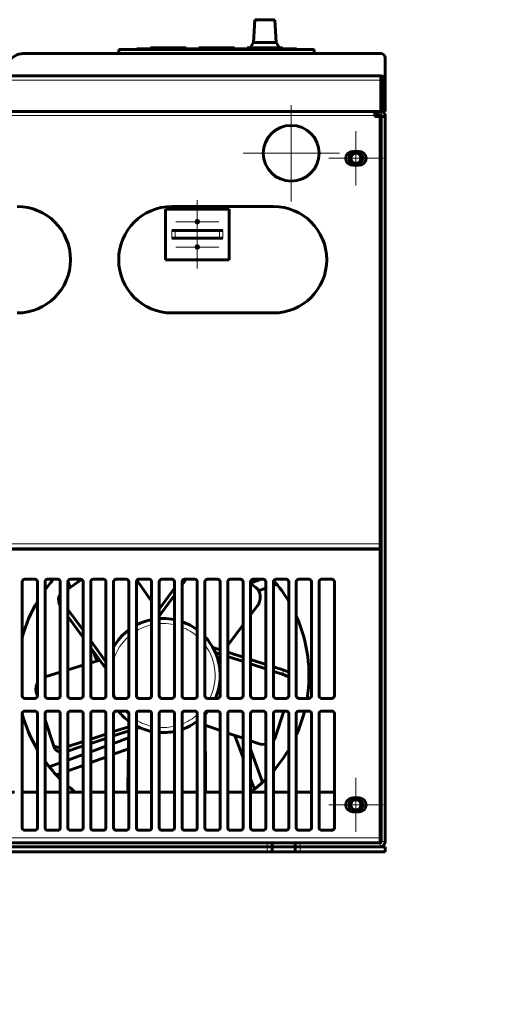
# Model space of a CAD drawing. Header units: millimetres. Extents: x 0 to 420, y 0 to 297.
# Tile 3 of 5: x 100 to 148, y 0 to 97. Entities that reach past the tile are written whole.
import ezdxf

# ---------------------------------------------------------------- set-up
doc = ezdxf.new("R2010")
doc.units = ezdxf.units.MM
for name, pattern in [('K5LT_AXLED', [12, 7.5, -1.5, 1.5, -1.5]), ('K5LT_BASIC', [0]), ('K5LT_THIN', [0])]:
    doc.linetypes.add(name, pattern=pattern)
doc.layers.add('Системный слой', color=7, linetype='Continuous')

# ---------------------------------------------------------------- blocks, each defined once
blk = doc.blocks.new('U22')
at = {"layer": 'Системный слой', "color": 7, "linetype": 'K5LT_THIN', "lineweight": 18}
for p, q in [((51.312, 53.065), (51.437, 53.065)), ((135.437, 53.065), (135.562, 53.065))]:
    blk.add_line(p, q, dxfattribs=at)
blk = doc.blocks.new('U23')
at = {"layer": 'Системный слой', "color": 150, "linetype": 'K5LT_BASIC', "lineweight": 60, "true_color": 0x0080ff}
for p, q in [((51.312, 53.04), (51.437, 53.04)), ((135.437, 53.04), (135.562, 53.04))]:
    blk.add_line(p, q, dxfattribs=at)
blk = doc.blocks.new('U24')
at = {"layer": 'Системный слой', "color": 7, "linetype": 'K5LT_THIN', "lineweight": 18}
for p, q in [((51.437, 52.64), (51.312, 52.64)), ((135.562, 52.64), (135.437, 52.64))]:
    blk.add_line(p, q, dxfattribs=at)
blk = doc.blocks.new('U25')
at = {"layer": 'Системный слой', "color": 150, "linetype": 'K5LT_BASIC', "lineweight": 60, "true_color": 0x0080ff}
for p, q in [((51.437, 48.915), (51.312, 48.915)), ((135.562, 48.915), (135.437, 48.915))]:
    blk.add_line(p, q, dxfattribs=at)
blk = doc.blocks.new('U26')
at = {"layer": 'Системный слой', "color": 150, "linetype": 'K5LT_BASIC', "lineweight": 60, "true_color": 0x0080ff}
for p, q in [((55.187, 20.915), (56.687, 20.915)), ((57.437, 20.915), (58.937, 20.915)), ((59.687, 20.915), (61.187, 20.915)), ((61.937, 20.915), (63.437, 20.915)), ((64.187, 20.915), (65.687, 20.915)), ((66.437, 20.915), (67.937, 20.915)), ((68.687, 20.915), (70.187, 20.915)), ((70.937, 20.915), (72.437, 20.915)), ((73.187, 20.915), (74.687, 20.915)), ((75.437, 20.915), (76.937, 20.915)), ((77.687, 20.915), (79.187, 20.915)), ((79.937, 20.915), (81.437, 20.915)), ((82.187, 20.915), (83.687, 20.915)), ((84.437, 20.915), (85.937, 20.915)), ((86.687, 20.915), (88.187, 20.915)), ((88.937, 20.915), (90.437, 20.915)), ((91.187, 20.915), (92.687, 20.915)), ((93.437, 20.915), (94.937, 20.915)), ((95.687, 20.915), (97.187, 20.915)), ((97.937, 20.915), (99.437, 20.915)), ((100.187, 20.915), (101.687, 20.915)), ((102.437, 20.915), (103.937, 20.915)), ((104.687, 20.915), (106.187, 20.915)), ((106.937, 20.915), (108.437, 20.915)), ((109.187, 20.915), (110.687, 20.915)), ((111.437, 20.915), (112.937, 20.915)), ((113.687, 20.915), (115.187, 20.915)), ((115.937, 20.915), (117.437, 20.915)), ((118.187, 20.915), (119.687, 20.915)), ((120.437, 20.915), (121.937, 20.915)), ((122.687, 20.915), (124.187, 20.915)), ((124.937, 20.915), (126.437, 20.915)), ((127.187, 20.915), (128.687, 20.915)), ((129.437, 20.915), (130.937, 20.915))]:
    blk.add_line(p, q, dxfattribs=at)
blk = doc.blocks.new('U27')
at = {"layer": 'Системный слой', "color": 7, "linetype": 'K5LT_THIN', "lineweight": 18}
for p, q in [((56.687, 20.805), (55.187, 20.805)), ((58.937, 20.805), (57.437, 20.805)), ((61.187, 20.805), (59.687, 20.805)), ((63.437, 20.805), (61.937, 20.805)), ((65.687, 20.805), (64.187, 20.805)), ((67.937, 20.805), (66.437, 20.805)), ((70.187, 20.805), (68.687, 20.805)), ((72.437, 20.805), (70.937, 20.805)), ((74.687, 20.805), (73.187, 20.805)), ((76.937, 20.805), (75.437, 20.805)), ((79.187, 20.805), (77.687, 20.805)), ((81.437, 20.805), (79.937, 20.805)), ((83.687, 20.805), (82.187, 20.805)), ((85.937, 20.805), (84.437, 20.805)), ((88.187, 20.805), (86.687, 20.805)), ((90.437, 20.805), (88.937, 20.805)), ((92.687, 20.805), (91.187, 20.805)), ((94.937, 20.805), (93.437, 20.805)), ((97.187, 20.805), (95.687, 20.805)), ((99.437, 20.805), (97.937, 20.805)), ((101.687, 20.805), (100.187, 20.805)), ((103.937, 20.805), (102.437, 20.805)), ((106.187, 20.805), (104.687, 20.805)), ((108.437, 20.805), (106.937, 20.805)), ((110.687, 20.805), (109.187, 20.805)), ((112.937, 20.805), (111.437, 20.805)), ((115.187, 20.805), (113.687, 20.805)), ((117.437, 20.805), (115.937, 20.805)), ((119.687, 20.805), (118.187, 20.805)), ((121.937, 20.805), (120.437, 20.805)), ((124.187, 20.805), (122.687, 20.805)), ((126.437, 20.805), (124.937, 20.805)), ((128.687, 20.805), (127.187, 20.805)), ((130.937, 20.805), (129.437, 20.805))]:
    blk.add_line(p, q, dxfattribs=at)
blk = doc.blocks.new('U29')
at = {"layer": 'Системный слой', "color": 150, "linetype": 'K5LT_BASIC', "lineweight": 60, "true_color": 0x0080ff}
for start, end in [(138.63378, 143.96869), (30.58564, 40.66387), (149.41436, 164.84396), (350.99494, 24.07061), (195.15604, 210.58564), (335.92939, 345.90808), (319.15851, 329.41436), (216.03131, 225.22312), (229.29429, 233.1301), (306.8699, 314.77688)]:
    blk.add_arc((114.062, 32.415), 14.375, start, end, dxfattribs=at)
blk = doc.blocks.new('U30')
at = {"layer": 'Системный слой', "color": 7, "linetype": 'K5LT_THIN', "lineweight": 18}
for p, q in [((51.237, 89.89), (51.362, 89.89)), ((135.512, 89.89), (135.637, 89.89))]:
    blk.add_line(p, q, dxfattribs=at)
blk = doc.blocks.new('U31')
at = {"layer": 'Системный слой', "color": 150, "linetype": 'K5LT_BASIC', "lineweight": 60, "true_color": 0x0080ff}
for p, q in [((108.437, 24.381), (106.937, 23.835)), ((110.65, 25.187), (109.187, 24.654)), ((106.187, 23.562), (104.687, 23.016)), ((103.937, 22.743), (103.555, 22.604))]:
    blk.add_line(p, q, dxfattribs=at)
blk = doc.blocks.new('U32')
at = {"layer": 'Системный слой', "color": 150, "linetype": 'K5LT_BASIC', "lineweight": 60, "true_color": 0x0080ff}
for p, q in [((109.187, 25.718), (110.669, 26.258)), ((106.937, 24.9), (108.437, 25.445)), ((104.687, 24.081), (106.187, 24.627)), ((102.854, 23.413), (103.937, 23.808))]:
    blk.add_line(p, q, dxfattribs=at)
blk = doc.blocks.new('U33')
at = {"layer": 'Системный слой', "color": 150, "linetype": 'K5LT_BASIC', "lineweight": 60, "true_color": 0x0080ff}
for p, q in [((121.937, 24.301), (121.135, 26.504)), ((123.064, 21.207), (122.687, 22.24))]:
    blk.add_line(p, q, dxfattribs=at)
blk = doc.blocks.new('U34')
at = {"layer": 'Системный слой', "color": 150, "linetype": 'K5LT_BASIC', "lineweight": 60, "true_color": 0x0080ff}
for p, q in [((124.187, 41.022), (123.369, 40.724)), ((125.27, 41.416), (124.937, 41.295))]:
    blk.add_line(p, q, dxfattribs=at)
blk = doc.blocks.new('U35')
at = {"layer": 'Системный слой', "color": 150, "linetype": 'K5LT_BASIC', "lineweight": 60, "true_color": 0x0080ff}
for p, q in [((104.916, 41.097), (104.692, 41.713)), ((107.551, 33.859), (107.221, 34.766))]:
    blk.add_line(p, q, dxfattribs=at)
blk = doc.blocks.new('U36')
at = {"layer": 'Системный слой', "color": 150, "linetype": 'K5LT_BASIC', "lineweight": 60, "true_color": 0x0080ff}
for p, q in [((110.584, 21.434), (110.592, 21.261)), ((110.592, 21.261), (110.62, 21.086)), ((110.62, 21.086), (110.669, 20.915))]:
    blk.add_line(p, q, dxfattribs=at)
blk = doc.blocks.new('U37')
at = {"layer": 'Системный слой', "color": 150, "linetype": 'K5LT_BASIC', "lineweight": 60, "true_color": 0x0080ff}
for p, q in [((118.211, 20.915), (118.226, 21.033)), ((118.226, 21.033), (118.235, 21.152)), ((118.235, 21.152), (118.237, 21.274))]:
    blk.add_line(p, q, dxfattribs=at)
blk = doc.blocks.new('U38')
at = {"layer": 'Системный слой', "color": 150, "linetype": 'K5LT_BASIC', "lineweight": 60, "true_color": 0x0080ff}
for p, q in [((111.726, 27.298), (111.437, 27.203)), ((108.437, 26.214), (106.937, 25.72)), ((110.687, 26.956), (109.187, 26.461)), ((106.187, 25.473), (104.757, 25.001))]:
    blk.add_line(p, q, dxfattribs=at)
blk = doc.blocks.new('U39')
at = {"layer": 'Системный слой', "color": 150, "linetype": 'K5LT_BASIC', "lineweight": 60, "true_color": 0x0080ff}
for p, q in [((106.187, 33.442), (104.687, 32.984)), ((107.824, 33.942), (106.937, 33.672)), ((103.937, 32.755), (102.545, 32.33))]:
    blk.add_line(p, q, dxfattribs=at)
blk = doc.blocks.new('U40')
at = {"layer": 'Системный слой', "color": 150, "linetype": 'K5LT_BASIC', "lineweight": 60, "true_color": 0x0080ff}
for p, q in [((101.685, 30.381), (101.558, 30.773)), ((103.222, 25.652), (102.437, 28.065))]:
    blk.add_line(p, q, dxfattribs=at)
blk = doc.blocks.new('U41')
at = {"layer": 'Системный слой', "color": 150, "linetype": 'K5LT_BASIC', "lineweight": 60, "true_color": 0x0080ff}
for p, q in [((110.687, 27.375), (109.187, 26.888)), ((108.437, 26.644), (106.937, 26.157)), ((106.187, 25.913), (104.687, 25.426))]:
    blk.add_line(p, q, dxfattribs=at)
blk = doc.blocks.new('U42')
at = {"layer": 'Системный слой', "color": 150, "linetype": 'K5LT_BASIC', "lineweight": 60, "true_color": 0x0080ff}
for p, q in [((103.222, 25.652), (103.262, 25.567)), ((103.262, 25.567), (103.444, 25.405)), ((103.444, 25.405), (103.732, 25.312)), ((103.732, 25.312), (103.937, 25.295))]:
    blk.add_line(p, q, dxfattribs=at)
blk = doc.blocks.new('U43')
at = {"layer": 'Системный слой', "color": 150, "linetype": 'K5LT_BASIC', "lineweight": 60, "true_color": 0x0080ff}
for p, q in [((103.353, 25.247), (103.396, 25.159)), ((103.396, 25.159), (103.552, 25.014)), ((103.552, 25.014), (103.791, 24.922)), ((103.791, 24.922), (103.937, 24.898))]:
    blk.add_line(p, q, dxfattribs=at)
blk.add_arc((104.031, 27.205), 2.32, 286.43709, 288.24065, dxfattribs=at)
blk = doc.blocks.new('U44')
at = {"layer": 'Системный слой', "color": 150, "linetype": 'K5LT_BASIC', "lineweight": 60, "true_color": 0x0080ff}
for p, q in [((102.47, 32.304), (102.437, 32.292)), ((102.506, 32.317), (102.47, 32.304)), ((102.545, 32.33), (102.506, 32.317)), ((101.558, 31.355), (101.514, 31.054)), ((101.687, 31.653), (101.558, 31.355)), ((101.514, 31.054), (101.558, 30.773))]:
    blk.add_line(p, q, dxfattribs=at)
blk = doc.blocks.new('U45')
at = {"layer": 'Системный слой', "color": 150, "linetype": 'K5LT_BASIC', "lineweight": 60, "true_color": 0x0080ff}
for p, q in [((106.187, 36.176), (104.687, 38.222)), ((108.437, 33.106), (106.937, 35.152))]:
    blk.add_line(p, q, dxfattribs=at)
blk = doc.blocks.new('U46')
at = {"layer": 'Системный слой', "color": 150, "linetype": 'K5LT_BASIC', "lineweight": 60, "true_color": 0x0080ff}
for p, q in [((106.187, 36.874), (104.687, 38.938)), ((108.437, 33.777), (106.937, 35.841))]:
    blk.add_line(p, q, dxfattribs=at)
blk = doc.blocks.new('U47')
at = {"layer": 'Системный слой', "color": 150, "linetype": 'K5LT_BASIC', "lineweight": 60, "true_color": 0x0080ff}
for p, q in [((103.88, 40.334), (103.763, 40.042)), ((103.763, 40.042), (103.807, 39.633)), ((103.936, 40.385), (103.88, 40.334)), ((103.807, 39.633), (103.937, 39.299))]:
    blk.add_line(p, q, dxfattribs=at)
blk = doc.blocks.new('U48')
at = {"layer": 'Системный слой', "color": 150, "linetype": 'K5LT_BASIC', "lineweight": 60, "true_color": 0x0080ff}
for start, end in [(101.53696, 117.81814), (90, 93.82255), (78.46304, 90), (126.8699, 150.07357), (53.1301, 70.52878), (336.42182, 42.83343), (218.4786, 233.1301), (317.16657, 321.5214), (242.18186, 258.46304), (289.47122, 306.8699), (266.17745, 281.53696)]:
    blk.add_arc((114.062, 32.415), 5.625, start, end, dxfattribs=at)
blk = doc.blocks.new('U49')
at = {"layer": 'Системный слой', "color": 7, "linetype": 'K5LT_THIN', "lineweight": 18}
for start, end in [(102.68038, 120.81016), (90, 94.19612), (77.31962, 90), (48.81164, 68.53987), (131.18836, 162.03025), (333.95835, 36.40152), (197.96975, 206.04165), (223.07278, 228.81164), (291.46013, 311.18836), (239.18984, 257.31962), (265.80388, 282.68038)]:
    blk.add_arc((114.062, 32.415), 5.125, start, end, dxfattribs=at)
blk = doc.blocks.new('U50')
at = {"layer": 'Системный слой', "color": 150, "linetype": 'K5LT_BASIC', "lineweight": 60, "true_color": 0x0080ff}
for p, q in [((118.96, 35.181), (119.687, 34.948)), ((120.437, 34.708), (121.937, 34.227)), ((122.687, 33.987), (124.187, 33.506)), ((124.937, 33.266), (125.948, 32.943))]:
    blk.add_line(p, q, dxfattribs=at)
blk = doc.blocks.new('U51')
at = {"layer": 'Системный слой', "color": 150, "linetype": 'K5LT_BASIC', "lineweight": 60, "true_color": 0x0080ff}
for p, q in [((118.211, 27.512), (119.687, 27.003)), ((120.437, 26.745), (121.937, 26.228)), ((122.687, 25.97), (123.43, 25.714))]:
    blk.add_line(p, q, dxfattribs=at)
blk = doc.blocks.new('U52')
at = {"layer": 'Системный слой', "color": 150, "linetype": 'K5LT_BASIC', "lineweight": 60, "true_color": 0x0080ff}
for p, q in [((119.209, 34.685), (119.687, 34.53)), ((120.437, 34.286), (121.937, 33.799)), ((122.687, 33.555), (124.187, 33.068)), ((124.937, 32.824), (125.826, 32.536))]:
    blk.add_line(p, q, dxfattribs=at)
blk = doc.blocks.new('U53')
at = {"layer": 'Системный слой', "color": 150, "linetype": 'K5LT_BASIC', "lineweight": 60, "true_color": 0x0080ff}
for p, q in [((126.12, 32.88), (125.948, 32.943)), ((126.285, 32.805), (126.12, 32.88)), ((126.437, 32.719), (126.285, 32.805))]:
    blk.add_line(p, q, dxfattribs=at)
blk = doc.blocks.new('U54')
at = {"layer": 'Системный слой', "color": 150, "linetype": 'K5LT_BASIC', "lineweight": 60, "true_color": 0x0080ff}
for p, q in [((125.025, 26.155), (125.094, 26.271)), ((125.094, 26.271), (125.144, 26.393)), ((123.43, 25.714), (123.674, 25.653)), ((123.674, 25.653), (123.93, 25.633)), ((123.93, 25.633), (124.187, 25.657)), ((124.937, 26.047), (125.025, 26.155))]:
    blk.add_line(p, q, dxfattribs=at)
blk = doc.blocks.new('U55')
at = {"layer": 'Системный слой', "color": 150, "linetype": 'K5LT_BASIC', "lineweight": 60, "true_color": 0x0080ff}
for p, q in [((126.048, 32.451), (125.826, 32.536)), ((126.254, 32.346), (126.048, 32.451)), ((126.437, 32.224), (126.254, 32.346))]:
    blk.add_line(p, q, dxfattribs=at)
blk = doc.blocks.new('U56')
at = {"layer": 'Системный слой', "color": 150, "linetype": 'K5LT_BASIC', "lineweight": 60, "true_color": 0x0080ff}
for p, q in [((115.937, 41.375), (116.329, 41.915)), ((113.687, 38.278), (115.187, 40.343))]:
    blk.add_line(p, q, dxfattribs=at)
blk = doc.blocks.new('U57')
at = {"layer": 'Системный слой', "color": 150, "linetype": 'K5LT_BASIC', "lineweight": 60, "true_color": 0x0080ff}
for p, q in [((122.687, 38.4), (123.33, 39.253)), ((120.437, 35.416), (121.937, 37.406))]:
    blk.add_line(p, q, dxfattribs=at)
blk = doc.blocks.new('U58')
at = {"layer": 'Системный слой', "color": 7, "linetype": 'K5LT_THIN', "lineweight": 18}
for p, q in [((51.416, 45.302), (51.312, 45.302)), ((135.562, 45.302), (135.459, 45.302))]:
    blk.add_line(p, q, dxfattribs=at)
blk = doc.blocks.new('U59')
at = {"layer": 'Системный слой', "color": 7, "linetype": 'K5LT_THIN', "lineweight": 18}
for p, q in [((51.437, 48.715), (51.312, 48.715)), ((135.562, 48.715), (135.437, 48.715))]:
    blk.add_line(p, q, dxfattribs=at)
blk = doc.blocks.new('U60')
at = {"layer": 'Системный слой', "color": 150, "linetype": 'K5LT_BASIC', "lineweight": 60, "true_color": 0x0080ff}
for p, q in [((51.312, 48.915), (51.437, 48.915)), ((135.437, 48.915), (135.562, 48.915))]:
    blk.add_line(p, q, dxfattribs=at)
blk = doc.blocks.new('U93')
at = {"layer": 'Системный слой', "color": 30, "linetype": 'K5LT_AXLED', "lineweight": 18, "true_color": 0xff8000}
for q in [(117.437, 76.79), (115.312, 74.665), (119.562, 74.665), (117.437, 72.54)]:
    blk.add_line((117.437, 74.665), q, dxfattribs=at)
blk = doc.blocks.new('U94')
at = {"layer": 'Системный слой', "color": 30, "linetype": 'K5LT_AXLED', "lineweight": 18, "true_color": 0xff8000}
for q in [(117.437, 79.29), (115.312, 77.165), (119.562, 77.165), (117.437, 75.04)]:
    blk.add_line((117.437, 77.165), q, dxfattribs=at)
blk = doc.blocks.new('U95')
at = {"layer": 'Системный слой', "color": 30, "linetype": 'K5LT_AXLED', "lineweight": 18, "true_color": 0xff8000}
for q in [(126.687, 88.665), (121.937, 83.915), (131.437, 83.915), (126.687, 79.165)]:
    blk.add_line((126.687, 83.915), q, dxfattribs=at)
blk = doc.blocks.new('U96')
at = {"layer": 'Системный слой', "color": 30, "linetype": 'K5LT_AXLED', "lineweight": 18, "true_color": 0xff8000}
for q in [(133.062, 22.34), (130.387, 19.665), (135.737, 19.665), (133.062, 16.99)]:
    blk.add_line((133.062, 19.665), q, dxfattribs=at)
blk = doc.blocks.new('U97')
at = {"layer": 'Системный слой', "color": 30, "linetype": 'K5LT_AXLED', "lineweight": 18, "true_color": 0xff8000}
for q in [(133.062, 86.09), (130.387, 83.415), (135.737, 83.415), (133.062, 80.74)]:
    blk.add_line((133.062, 83.415), q, dxfattribs=at)

msp = doc.modelspace()

# ---------------------------------------------------------------- linework, layer by layer
at = {"layer": 'Системный слой', "color": 150, "linetype": 'K5LT_BASIC', "lineweight": 60, "true_color": 0x0080ff}
for p, q in [((122.9624, 94.8321), (123.0874, 97.0821)), ((123.0874, 97.0821), (125.0874, 97.0821)), ((125.2124, 94.8321), (125.0874, 97.0821)), ((111.4624, 94.2071), (127.2124, 94.2071)), ((111.4624, 94.1396), (111.4624, 94.2071)), ((112.8374, 94.2071), (112.8374, 94.3071)), ((112.8374, 94.3071), (113.0874, 94.3071)), ((113.0874, 94.3071), (116.0874, 94.3071)), ((116.0874, 94.3071), (116.3374, 94.3071)), ((116.3374, 94.2071), (116.3374, 94.3071)), ((117.5874, 94.2071), (117.5874, 94.3071)), ((117.5874, 94.3071), (117.8374, 94.3071)), ((117.8374, 94.3071), (120.8374, 94.3071)), ((120.8374, 94.3071), (121.0874, 94.3071)), ((121.0874, 94.2071), (121.0874, 94.3071)), ((122.3374, 94.3071), (122.5874, 94.3071)), ((122.3374, 94.2071), (122.3374, 94.3071)), ((122.5874, 94.3071), (125.5874, 94.3071)), ((122.6474, 94.3071), (122.9624, 94.8321)), ((122.9624, 94.8321), (125.2124, 94.8321)), ((125.5274, 94.3071), (125.2124, 94.8321)), ((125.5874, 94.3071), (125.8374, 94.3071)), ((125.8374, 94.2071), (125.8374, 94.3071)), ((127.2124, 94.1396), (127.2124, 94.2071)), ((100.2849, 93.7396), (135.5124, 93.7396)), ((109.7124, 93.7396), (109.7124, 94.1396)), ((109.7124, 94.1396), (128.9624, 94.1396)), ((128.9624, 93.7396), (128.9624, 94.1396)), ((135.9374, 93.3146), (135.9374, 91.1146)), ((51.3624, 91.5396), (135.5124, 91.5396)), ((135.5124, 91.5208), (135.5124, 91.5396)), ((135.5124, 91.1146), (135.5124, 91.5208)), ((135.5124, 88.0396), (135.5124, 91.1146)), ((135.6374, 91.1146), (135.6374, 88.0396)), ((135.9374, 91.1146), (135.9374, 88.0396)), ((135.6374, 89.4646), (135.5124, 89.4646)), ((135.6374, 89.1646), (135.5124, 89.1646)), ((51.3624, 88.0396), (135.5124, 88.0396)), ((134.9374, 87.6396), (134.9374, 88.0396)), ((135.0624, 87.6646), (134.9374, 87.6646)), ((134.9374, 87.5396), (134.9374, 87.6396)), ((135.4374, 87.5396), (134.9374, 87.5396)), ((135.0624, 88.0396), (135.0624, 87.6646)), ((135.0624, 87.6646), (135.0624, 87.6396)), ((135.0624, 87.6396), (135.5624, 87.6396)), ((135.4374, 45.4146), (135.4374, 87.5396)), ((135.5374, 88.0396), (135.5124, 88.0396)), ((135.5374, 87.6646), (135.5124, 87.6646)), ((135.6374, 88.0396), (135.5374, 88.0396)), ((135.5624, 87.5396), (135.5624, 87.6396)), ((135.5624, 87.5396), (135.5624, 16.0396)), ((135.5624, 87.5396), (135.9374, 87.5396)), ((135.6374, 88.0396), (135.9374, 88.0396)), ((135.9374, 87.5396), (135.9374, 87.6396)), ((135.9374, 87.5396), (135.9374, 16.0396)), ((135.5624, 85.9146), (135.4374, 85.9146)), ((133.3749, 84.1021), (132.7499, 84.1021)), ((132.7499, 82.7271), (133.3749, 82.7271)), ((135.4374, 80.9146), (135.5624, 80.9146)), ((135.4374, 79.6646), (135.5624, 79.6646)), ((124.9374, 78.6646), (114.9374, 78.6646)), ((114.3124, 78.4146), (120.5624, 78.4146)), ((114.3124, 73.4146), (114.3124, 78.4146)), ((120.5624, 78.4146), (120.5624, 73.4146)), ((114.9374, 76.2896), (115.2374, 76.2896)), ((115.2374, 76.2896), (119.6374, 76.2896)), ((119.6374, 76.2896), (119.9374, 76.2896)), ((114.9374, 75.5396), (115.2374, 75.5396)), ((115.2374, 75.5396), (119.6374, 75.5396)), ((119.6374, 75.5396), (119.9374, 75.5396)), ((135.4374, 74.6646), (135.5624, 74.6646)), ((120.5624, 73.4146), (114.3124, 73.4146)), ((135.4374, 70.9146), (135.5624, 70.9146)), ((114.9374, 68.1646), (124.9374, 68.1646)), ((135.4374, 62.7896), (135.5624, 62.7896)), ((135.4374, 61.6646), (135.5624, 61.6646)), ((135.4374, 47.4146), (135.5624, 47.4146)), ((135.4374, 44.9146), (51.4374, 44.9146)), ((135.4374, 44.9146), (135.4374, 45.4146)), ((135.5624, 44.9146), (135.4374, 44.9146)), ((135.4374, 44.7896), (135.4374, 44.9146)), ((135.4374, 16.4146), (135.4374, 44.7896)), ((135.4512, 45.2896), (135.5624, 45.2896)), ((101.4374, 41.9146), (100.4374, 41.9146)), ((103.6874, 41.9146), (102.6874, 41.9146)), ((104.6874, 40.9305), (106.0217, 41.9)), ((105.9374, 41.9146), (104.9374, 41.9146)), ((105.6829, 41.9146), (105.758, 41.7083)), ((108.1874, 41.9146), (107.1874, 41.9146)), ((110.4374, 41.9146), (109.4374, 41.9146)), ((112.9374, 39.7488), (111.4896, 41.8175)), ((112.6874, 41.9146), (111.6874, 41.9146)), ((114.9374, 41.9146), (113.9374, 41.9146)), ((117.1874, 41.9146), (116.1874, 41.9146)), ((119.4374, 41.9146), (118.4374, 41.9146)), ((121.6874, 41.9146), (120.6874, 41.9146)), ((122.6874, 41.5399), (123.7171, 41.9146)), ((123.9374, 41.9146), (122.9374, 41.9146)), ((126.1874, 41.9146), (125.1874, 41.9146)), ((128.4374, 41.9146), (127.4374, 41.9146)), ((130.6874, 41.9146), (129.6874, 41.9146)), ((100.1874, 41.6646), (100.1874, 30.4146)), ((101.6874, 30.4146), (101.6874, 41.6646)), ((102.4374, 41.6646), (102.4374, 30.4146)), ((103.9374, 30.4146), (103.9374, 41.6646)), ((104.6874, 41.6646), (104.6874, 30.4146)), ((106.1874, 30.4146), (106.1874, 41.6646)), ((106.9374, 41.6646), (106.9374, 30.4146)), ((108.4374, 30.4146), (108.4374, 41.6646)), ((109.1874, 41.6646), (109.1874, 30.4146)), ((110.6874, 30.4146), (110.6874, 41.6646)), ((111.4374, 41.6646), (111.4374, 30.4146)), ((112.9374, 30.4146), (112.9374, 41.6646)), ((113.6874, 41.6646), (113.6874, 30.4146)), ((113.6874, 38.958), (115.1874, 41.0409)), ((115.1874, 30.4146), (115.1874, 41.6646)), ((115.9374, 41.6646), (115.9374, 30.4146)), ((117.4374, 30.4146), (117.4374, 41.6646)), ((118.1874, 41.6646), (118.1874, 30.4146)), ((119.6874, 30.4146), (119.6874, 41.6646)), ((120.4374, 41.6646), (120.4374, 30.4146)), ((121.9374, 30.4146), (121.9374, 41.6646)), ((122.6874, 41.6646), (122.6874, 30.4146)), ((122.6874, 41.4754), (123.214, 41.0929)), ((124.1874, 30.4146), (124.1874, 41.6646)), ((124.9374, 41.6646), (124.9374, 30.4146)), ((126.4374, 30.4146), (126.4374, 41.6646)), ((127.1874, 41.6646), (127.1874, 30.4146)), ((128.6874, 30.4146), (128.6874, 41.6646)), ((129.4374, 41.6646), (129.4374, 30.4146)), ((130.9374, 30.4146), (130.9374, 41.6646)), ((103.9361, 40.3847), (103.9374, 40.3856)), ((100.4374, 30.1646), (101.4374, 30.1646)), ((102.6874, 30.1646), (103.6874, 30.1646)), ((104.9374, 30.1646), (105.9374, 30.1646)), ((107.1874, 30.1646), (108.1874, 30.1646)), ((109.4374, 30.1646), (110.4374, 30.1646)), ((111.6874, 30.1646), (112.6874, 30.1646)), ((113.9374, 30.1646), (114.9374, 30.1646)), ((116.1874, 30.1646), (117.1874, 30.1646)), ((118.4374, 30.1646), (119.4374, 30.1646)), ((120.6874, 30.1646), (121.6874, 30.1646)), ((122.9374, 30.1646), (123.9374, 30.1646)), ((125.1874, 30.1646), (126.1874, 30.1646)), ((127.4374, 30.1646), (128.4374, 30.1646)), ((129.6874, 30.1646), (130.6874, 30.1646)), ((100.1874, 28.6646), (100.1874, 17.4146)), ((101.4374, 28.9146), (100.4374, 28.9146)), ((101.6874, 17.4146), (101.6874, 28.6646)), ((102.4374, 28.6646), (102.4374, 17.4146)), ((103.6874, 28.9146), (102.6874, 28.9146)), ((103.9374, 17.4146), (103.9374, 28.6646)), ((104.6874, 28.6646), (104.6874, 17.4146)), ((105.9374, 28.9146), (104.9374, 28.9146)), ((106.1874, 17.4146), (106.1874, 28.6646)), ((106.9374, 28.6646), (106.9374, 17.4146)), ((108.1874, 28.9146), (107.1874, 28.9146)), ((108.4374, 17.4146), (108.4374, 28.6646)), ((109.1874, 28.6646), (109.1874, 17.4146)), ((110.4374, 28.9146), (109.4374, 28.9146)), ((110.6874, 17.4146), (110.6874, 28.6646)), ((111.4374, 28.6646), (111.4374, 17.4146)), ((112.6874, 28.9146), (111.6874, 28.9146)), ((112.9374, 17.4146), (112.9374, 28.6646)), ((113.6874, 28.6646), (113.6874, 17.4146)), ((114.9374, 28.9146), (113.9374, 28.9146)), ((115.1874, 17.4146), (115.1874, 28.6646)), ((115.9374, 28.6646), (115.9374, 17.4146)), ((117.1874, 28.9146), (116.1874, 28.9146)), ((117.4374, 17.4146), (117.4374, 28.6646)), ((118.1874, 28.6646), (118.1874, 17.4146)), ((118.2374, 21.2739), (118.2065, 28.6111)), ((119.4374, 28.9146), (118.4374, 28.9146)), ((119.6874, 17.4146), (119.6874, 28.6646)), ((120.4374, 28.6646), (120.4374, 17.4146)), ((121.6874, 28.9146), (120.6874, 28.9146)), ((121.9374, 17.4146), (121.9374, 28.6646)), ((122.6874, 28.6646), (122.6874, 17.4146)), ((123.9374, 28.9146), (122.9374, 28.9146)), ((124.1874, 17.4146), (124.1874, 28.6646)), ((124.9374, 28.6646), (124.9374, 17.4146)), ((125.9633, 28.9146), (125.1439, 26.3927)), ((126.1874, 28.9146), (125.1874, 28.9146)), ((126.4374, 17.4146), (126.4374, 28.6646)), ((127.1874, 28.6646), (127.1874, 17.4146)), ((128.4374, 28.9146), (127.4374, 28.9146)), ((128.6874, 17.4146), (128.6874, 28.6646)), ((129.4374, 28.6646), (129.4374, 17.4146)), ((130.6874, 28.9146), (129.6874, 28.9146)), ((130.9374, 17.4146), (130.9374, 28.6646)), ((110.5842, 21.4344), (110.6816, 26.9539)), ((103.3533, 25.2468), (103.2217, 25.6517)), ((122.6874, 25.164), (123.8727, 21.9075)), ((135.5624, 22.1646), (135.4374, 22.1646)), ((133.3749, 20.3521), (132.7499, 20.3521)), ((132.7499, 18.9771), (133.3749, 18.9771)), ((100.4374, 17.1646), (101.4374, 17.1646)), ((102.6874, 17.1646), (103.6874, 17.1646)), ((104.9374, 17.1646), (105.9374, 17.1646)), ((107.1874, 17.1646), (108.1874, 17.1646)), ((109.4374, 17.1646), (110.4374, 17.1646)), ((111.6874, 17.1646), (112.6874, 17.1646)), ((113.9374, 17.1646), (114.9374, 17.1646)), ((116.1874, 17.1646), (117.1874, 17.1646)), ((118.4374, 17.1646), (119.4374, 17.1646)), ((120.6874, 17.1646), (121.6874, 17.1646)), ((122.9374, 17.1646), (123.9374, 17.1646)), ((125.1874, 17.1646), (126.1874, 17.1646)), ((127.4374, 17.1646), (128.4374, 17.1646)), ((129.6874, 17.1646), (130.6874, 17.1646)), ((135.4374, 17.1646), (135.5624, 17.1646)), ((124.3124, 15.9146), (62.5624, 15.9146)), ((62.5624, 15.5396), (124.3124, 15.5396)), ((124.3124, 15.5396), (62.5624, 15.5396)), ((124.8124, 15.9146), (124.3124, 15.9146)), ((124.3124, 15.5396), (124.8124, 15.5396)), ((124.8124, 15.5396), (124.3124, 15.5396)), ((127.0624, 15.9146), (124.8124, 15.9146)), ((124.8124, 15.9146), (124.8124, 15.5396)), ((124.8124, 15.0396), (124.8124, 15.5396)), ((124.8124, 15.5396), (127.0624, 15.5396)), ((127.0624, 15.5396), (124.8124, 15.5396)), ((127.5624, 15.9146), (127.0624, 15.9146)), ((127.0624, 15.9146), (127.0624, 15.5396)), ((127.0624, 15.5396), (127.5624, 15.5396)), ((127.0624, 15.0396), (127.0624, 15.5396)), ((127.5624, 15.5396), (127.0624, 15.5396)), ((135.4374, 15.9146), (127.5624, 15.9146)), ((127.5624, 15.5396), (135.9374, 15.5396)), ((135.4374, 15.5396), (127.5624, 15.5396)), ((135.4374, 15.9146), (135.4374, 16.4146)), ((135.9374, 15.0396), (135.9374, 15.5396)), ((62.5624, 15.0396), (124.3124, 15.0396)), ((124.3124, 15.0396), (124.8124, 15.0396)), ((124.8124, 15.0396), (127.0624, 15.0396)), ((127.0624, 15.0396), (127.5624, 15.0396)), ((127.5624, 15.0396), (135.9374, 15.0396))]:
    msp.add_line(p, q, dxfattribs=at)
at = {"layer": 'Системный слой', "color": 7, "linetype": 'K5LT_THIN', "lineweight": 18}
for p, q in [((113.0874, 94.2071), (113.0874, 94.3071)), ((116.0874, 94.2071), (116.0874, 94.3071)), ((117.8374, 94.2071), (117.8374, 94.3071)), ((120.8374, 94.2071), (120.8374, 94.3071)), ((122.5874, 94.2071), (122.5874, 94.3071)), ((125.5874, 94.2071), (125.5874, 94.3071)), ((135.5124, 91.1146), (51.3624, 91.1146)), ((135.6374, 91.1146), (135.9374, 91.1146)), ((134.9374, 87.6396), (51.9374, 87.6396)), ((135.0624, 87.6396), (134.9374, 87.6396)), ((135.5124, 87.6646), (135.5124, 88.0396)), ((135.5374, 88.0396), (135.5374, 87.6646)), ((135.5624, 87.6396), (135.9374, 87.6396)), ((135.4374, 80.2896), (135.5624, 80.2896)), ((114.9374, 75.5396), (114.9374, 76.2896)), ((115.2374, 75.5396), (115.2374, 76.2896)), ((119.6374, 75.5396), (119.6374, 76.2896)), ((119.9374, 76.2896), (119.9374, 75.5396)), ((135.4374, 66.5396), (135.5624, 66.5396)), ((135.4374, 48.9396), (135.5624, 48.9396)), ((135.4374, 45.6896), (135.5624, 45.6896)), ((51.4374, 45.4146), (135.4374, 45.4146)), ((51.4374, 44.7896), (135.4374, 44.7896)), ((125.948, 32.9426), (125.8255, 32.5355)), ((104.7571, 25.0013), (104.6874, 25.2009)), ((118.1874, 21.2728), (118.2374, 21.2739)), ((51.4374, 16.4146), (135.4374, 16.4146)), ((124.3124, 15.9146), (124.3124, 15.5396)), ((124.3124, 15.0396), (124.3124, 15.5396)), ((127.5624, 15.9146), (127.5624, 15.5396)), ((127.5624, 15.0396), (127.5624, 15.5396)), ((135.4374, 15.5396), (135.4374, 15.9146)), ((135.5624, 16.0396), (135.9374, 16.0396))]:
    msp.add_line(p, q, dxfattribs=at)
at = {"layer": 'Системный слой', "color": 150, "linetype": 'K5LT_BASIC', "lineweight": 60, "true_color": 0x0080ff}
for centre, radius in [((126.6874, 83.9146), 2.75), ((133.0624, 83.4146), 0.675), ((133.0624, 83.4146), 0.5), ((117.4374, 77.1646), 0.125), ((117.4374, 74.6646), 0.125), ((133.0624, 19.6646), 0.675), ((133.0624, 19.6646), 0.5)]:
    msp.add_circle(centre, radius, dxfattribs=at)
for centre, radius, start, end in [((100.2849, 92.1396), 1.6, 90, 150), ((135.5124, 93.3146), 0.425, 0, 90), ((135.5124, 91.1146), 0.425, 0, 90), ((135.5124, 91.1146), 0.125, 0, 90), ((135.5124, 88.0896), 0.425, 186.756327, 270), ((135.5374, 87.6396), 0.4, 0, 90), ((135.5374, 87.6396), 0.025, 0, 90), ((132.7499, 83.4146), 0.6875, 90, 270), ((133.3749, 83.4146), 0.6875, 270, 90), ((134.9374, 80.2896), 0.625, 0, 36.869898), ((99.6874, 73.4146), 5.25, 270, 90), ((114.9374, 73.4146), 5.25, 90, 270), ((124.9374, 73.4146), 5.25, 270, 90), ((134.9374, 66.5396), 0.625, 0, 36.869898), ((134.7874, 45.6896), 0.775, 327.004114, 0), ((100.4374, 41.6646), 0.25, 90, 180), ((101.4374, 41.6646), 0.25, 0, 90), ((102.6874, 41.6646), 0.25, 90, 180), ((103.6874, 41.6646), 0.25, 0, 90), ((104.9374, 41.6646), 0.25, 90, 180), ((105.9374, 41.6646), 0.25, 0, 90), ((107.1874, 41.6646), 0.25, 90, 180), ((108.1874, 41.6646), 0.25, 0, 90), ((109.4374, 41.6646), 0.25, 90, 180), ((110.4374, 41.6646), 0.25, 0, 90), ((111.6874, 41.6646), 0.25, 90, 180), ((112.6874, 41.6646), 0.25, 0, 90), ((113.9374, 41.6646), 0.25, 90, 180), ((114.9374, 41.6646), 0.25, 0, 90), ((116.1874, 41.6646), 0.25, 90, 180), ((117.1874, 41.6646), 0.25, 0, 90), ((118.4374, 41.6646), 0.25, 90, 180), ((119.4374, 41.6646), 0.25, 0, 90), ((120.6874, 41.6646), 0.25, 90, 180), ((121.6874, 41.6646), 0.25, 0, 90), ((122.9374, 41.6646), 0.25, 90, 180), ((123.9374, 41.6646), 0.25, 0, 90), ((125.1874, 41.6646), 0.25, 90, 180), ((126.1874, 41.6646), 0.25, 0, 90), ((127.4374, 41.6646), 0.25, 90, 180), ((128.4374, 41.6646), 0.25, 0, 90), ((129.6874, 41.6646), 0.25, 90, 180), ((130.6874, 41.6646), 0.25, 0, 90), ((100.4374, 30.4146), 0.25, 180, 270), ((101.4374, 30.4146), 0.25, 270, 0), ((102.6874, 30.4146), 0.25, 180, 270), ((103.6874, 30.4146), 0.25, 270, 0), ((104.9374, 30.4146), 0.25, 180, 270), ((105.9374, 30.4146), 0.25, 270, 0), ((107.1874, 30.4146), 0.25, 180, 270), ((108.1874, 30.4146), 0.25, 270, 0), ((109.4374, 30.4146), 0.25, 180, 270), ((110.4374, 30.4146), 0.25, 270, 0), ((111.6874, 30.4146), 0.25, 180, 270), ((112.6874, 30.4146), 0.25, 270, 0), ((113.9374, 30.4146), 0.25, 180, 270), ((114.9374, 30.4146), 0.25, 270, 0), ((116.1874, 30.4146), 0.25, 180, 270), ((117.1874, 30.4146), 0.25, 270, 0), ((118.4374, 30.4146), 0.25, 180, 270), ((119.4374, 30.4146), 0.25, 270, 0), ((120.6874, 30.4146), 0.25, 180, 270), ((121.6874, 30.4146), 0.25, 270, 0), ((122.9374, 30.4146), 0.25, 180, 270), ((123.9374, 30.4146), 0.25, 270, 0), ((125.1874, 30.4146), 0.25, 180, 270), ((126.1874, 30.4146), 0.25, 270, 0), ((127.4374, 30.4146), 0.25, 180, 270), ((128.4374, 30.4146), 0.25, 270, 0), ((129.6874, 30.4146), 0.25, 180, 270), ((130.6874, 30.4146), 0.25, 270, 0), ((100.4374, 28.6646), 0.25, 90, 180), ((101.4374, 28.6646), 0.25, 0, 90), ((102.6874, 28.6646), 0.25, 90, 180), ((103.6874, 28.6646), 0.25, 0, 90), ((104.9374, 28.6646), 0.25, 90, 180), ((105.9374, 28.6646), 0.25, 0, 90), ((107.1874, 28.6646), 0.25, 90, 180), ((108.1874, 28.6646), 0.25, 0, 90), ((109.4374, 28.6646), 0.25, 90, 180), ((110.4374, 28.6646), 0.25, 0, 90), ((111.6874, 28.6646), 0.25, 90, 180), ((112.6874, 28.6646), 0.25, 0, 90), ((113.9374, 28.6646), 0.25, 90, 180), ((114.9374, 28.6646), 0.25, 0, 90), ((116.1874, 28.6646), 0.25, 90, 180), ((117.1874, 28.6646), 0.25, 0, 90), ((118.4374, 28.6646), 0.25, 90, 180), ((119.4374, 28.6646), 0.25, 0, 90), ((120.6874, 28.6646), 0.25, 90, 180), ((121.6874, 28.6646), 0.25, 0, 90), ((122.9374, 28.6646), 0.25, 90, 180), ((123.9374, 28.6646), 0.25, 0, 90), ((125.1874, 28.6646), 0.25, 90, 180), ((126.1874, 28.6646), 0.25, 0, 90), ((127.4374, 28.6646), 0.25, 90, 180), ((128.4374, 28.6646), 0.25, 0, 90), ((129.6874, 28.6646), 0.25, 90, 180), ((130.6874, 28.6646), 0.25, 0, 90), ((132.7499, 19.6646), 0.6875, 90, 270), ((133.3749, 19.6646), 0.6875, 270, 90), ((100.4374, 17.4146), 0.25, 180, 270), ((101.4374, 17.4146), 0.25, 270, 0), ((102.6874, 17.4146), 0.25, 180, 270), ((103.6874, 17.4146), 0.25, 270, 0), ((104.9374, 17.4146), 0.25, 180, 270), ((105.9374, 17.4146), 0.25, 270, 0), ((107.1874, 17.4146), 0.25, 180, 270), ((108.1874, 17.4146), 0.25, 270, 0), ((109.4374, 17.4146), 0.25, 180, 270), ((110.4374, 17.4146), 0.25, 270, 0), ((111.6874, 17.4146), 0.25, 180, 270), ((112.6874, 17.4146), 0.25, 270, 0), ((113.9374, 17.4146), 0.25, 180, 270), ((114.9374, 17.4146), 0.25, 270, 0), ((116.1874, 17.4146), 0.25, 180, 270), ((117.1874, 17.4146), 0.25, 270, 0), ((118.4374, 17.4146), 0.25, 180, 270), ((119.4374, 17.4146), 0.25, 270, 0), ((120.6874, 17.4146), 0.25, 180, 270), ((121.6874, 17.4146), 0.25, 270, 0), ((122.9374, 17.4146), 0.25, 180, 270), ((123.9374, 17.4146), 0.25, 270, 0), ((125.1874, 17.4146), 0.25, 180, 270), ((126.1874, 17.4146), 0.25, 270, 0), ((127.4374, 17.4146), 0.25, 180, 270), ((128.4374, 17.4146), 0.25, 270, 0), ((129.6874, 17.4146), 0.25, 180, 270), ((130.6874, 17.4146), 0.25, 270, 0), ((135.4374, 16.0396), 0.5, 270, 0), ((135.4374, 16.0396), 0.125, 270, 0)]:
    msp.add_arc(centre, radius, start, end, dxfattribs=at)
msp.add_open_spline([(123.3304, 39.2533), (123.3686, 39.3041), (123.4265, 39.3927), (123.5003, 39.5378), (123.5504, 39.665), (123.5916, 39.8059), (123.6136, 39.9161), (123.6243, 39.9999), (123.6324, 40.0866), (123.6348, 40.1704), (123.6298, 40.2747), (123.6216, 40.3554), (123.6075, 40.4377), (123.5882, 40.5208), (123.5602, 40.6137), (123.5119, 40.7332), (123.4389, 40.8634), (123.3386, 40.9899), (123.2579, 41.061), (123.214, 41.0929)], degree=3, knots=[0, 0, 0, 0, 1.8425598, 3.0221294, 4.5938904, 5.6568158, 7.1038298, 7.7106717, 8.0118732, 9.5356085, 10.0595067, 10.9676996, 11.8498376, 12.4657664, 13.4600317, 14.7256181, 16.3821712, 18.1520472, 20, 20, 20, 20], dxfattribs=at)

# ---------------------------------------------------------------- block references
at = {"layer": 'Системный слой'}
for name in ['U30', 'U95', 'U97', 'U94', 'U93', 'U22', 'U23', 'U24', 'U25', 'U60', 'U59', 'U58', 'U29', 'U56', 'U35', 'U34', 'U47', 'U46', 'U57', 'U45', 'U48', 'U49', 'U50', 'U52', 'U39', 'U44', 'U55', 'U53', 'U40', 'U41', 'U38', 'U51', 'U32', 'U33', 'U54', 'U42', 'U43', 'U31', 'U96', 'U36', 'U26', 'U27', 'U37']:
    msp.add_blockref(name, (0, 0), dxfattribs=at)

doc.saveas('drawing.dxf')
